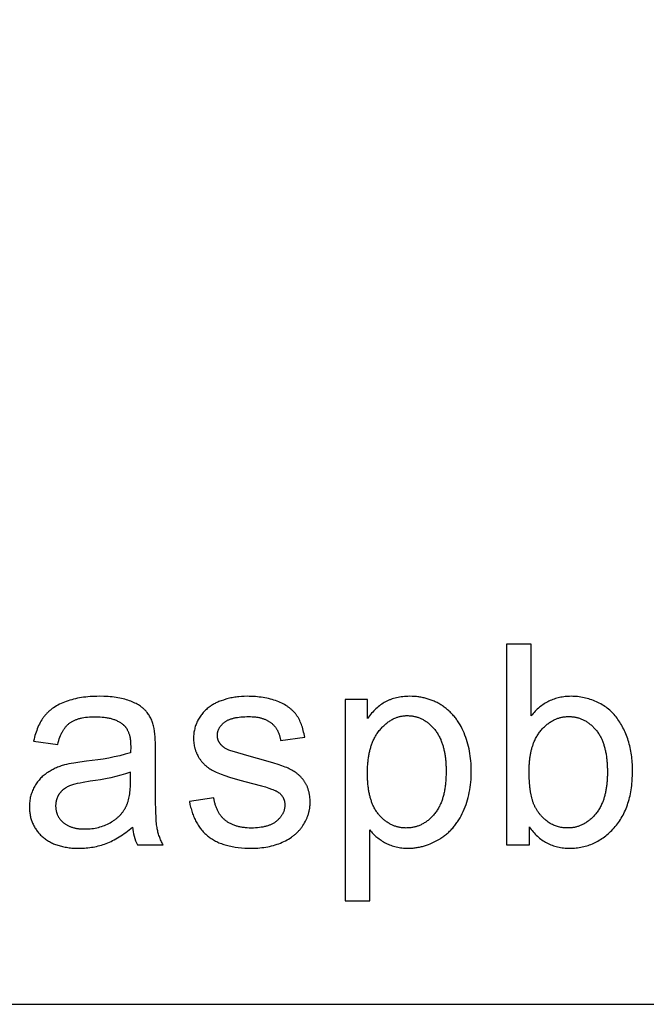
# Model space of a CAD drawing. Header units: millimetres. Extents: x 24 to 391, y -170 to 84.
# Tile 9 of 49: x 157 to 166, y -63 to -48. Entities that reach past the tile are written whole.
import ezdxf

# ---------------------------------------------------------------- set-up
doc = ezdxf.new("R2010")
doc.units = ezdxf.units.MM
doc.header["$MEASUREMENT"] = 0
doc.layers.add('丝印', color=250, linetype='Continuous')

msp = doc.modelspace()

# ---------------------------------------------------------------- linework, layer by layer
at = {"layer": '丝印'}
for points in [[(166.061, 2.254), (140.061, 2.254, 0.414214), (138.061, 0.254), (138.061, -60.991, 0.414214), (140.061, -62.991), (192.588, -62.991, 0.414214), (194.588, -60.991), (194.588, 0.254, 0.414214), (192.588, 2.254)], [(158.266, -60.341, 0.08971), (158.34, -60.609), (158.725, -60.609), (158.716, -60.593), (158.708, -60.577), (158.7, -60.562), (158.693, -60.546), (158.686, -60.53), (158.679, -60.514), (158.673, -60.497), (158.667, -60.481), (158.661, -60.465), (158.656, -60.448), (158.651, -60.432), (158.646, -60.415), (158.642, -60.399), (158.638, -60.382), (158.635, -60.365), (158.632, -60.348), (158.629, -60.329), (158.626, -60.308), (158.624, -60.284), (158.621, -60.256), (158.617, -60.193), (158.614, -60.117), (158.61, -59.931), (158.608, -59.698), (158.608, -59.207, 0.041077), (158.59, -58.867), (158.585, -58.849), (158.581, -58.83), (158.576, -58.812), (158.57, -58.795), (158.564, -58.778), (158.558, -58.761), (158.552, -58.745), (158.545, -58.729), (158.537, -58.713), (158.53, -58.698), (158.521, -58.684), (158.513, -58.67), (158.504, -58.656), (158.495, -58.642), (158.485, -58.629), (158.475, -58.617), (158.47, -58.61), (158.464, -58.604), (158.459, -58.598), (158.453, -58.592), (158.447, -58.586), (158.441, -58.581), (158.435, -58.575), (158.428, -58.569), (158.422, -58.563), (158.415, -58.558), (158.408, -58.552), (158.401, -58.547), (158.386, -58.536), (158.37, -58.526), (158.354, -58.516), (158.337, -58.506), (158.319, -58.496), (158.3, -58.487), (158.281, -58.478), (158.261, -58.469), (158.241, -58.46), (158.219, -58.452), (158.197, -58.444), (158.174, -58.437), (158.15, -58.43), (158.126, -58.423), (158.1, -58.417), (158.074, -58.412), (158.047, -58.407), (158.019, -58.403), (157.991, -58.399), (157.961, -58.396), (157.931, -58.393), (157.9, -58.391), (157.835, -58.387), (157.767, -58.386), (157.732, -58.387), (157.698, -58.388), (157.664, -58.389), (157.631, -58.391), (157.598, -58.394), (157.566, -58.397), (157.535, -58.401), (157.504, -58.406), (157.473, -58.411), (157.443, -58.416), (157.413, -58.423), (157.384, -58.43), (157.356, -58.437), (157.328, -58.445), (157.301, -58.454), (157.274, -58.463), (157.248, -58.473), (157.222, -58.483), (157.198, -58.494), (157.174, -58.506), (157.151, -58.518), (157.128, -58.53), (157.107, -58.543), (157.086, -58.556), (157.076, -58.563), (157.066, -58.57), (157.056, -58.577), (157.047, -58.585), (157.038, -58.592), (157.029, -58.6), (157.02, -58.607), (157.011, -58.615), (157.003, -58.623), (156.994, -58.631), (156.986, -58.639), (156.978, -58.648), (156.97, -58.656), (156.963, -58.665), (156.956, -58.673), (156.948, -58.682), (156.942, -58.691), (156.935, -58.7), (156.928, -58.71), (156.921, -58.719), (156.908, -58.739), (156.896, -58.759), (156.884, -58.78), (156.873, -58.801), (156.862, -58.824), (156.852, -58.847), (156.842, -58.87), (156.833, -58.895), (156.824, -58.92), (156.815, -58.946), (156.807, -58.972), (156.8, -58.999), (156.793, -59.027), (156.787, -59.056), (157.147, -59.105), (157.155, -59.076), (157.163, -59.049), (157.171, -59.023), (157.181, -58.998), (157.19, -58.974), (157.195, -58.962), (157.201, -58.951), (157.206, -58.94), (157.211, -58.929), (157.217, -58.919), (157.222, -58.909), (157.228, -58.899), (157.234, -58.889), (157.24, -58.88), (157.246, -58.87), (157.253, -58.862), (157.259, -58.853), (157.266, -58.845), (157.272, -58.837), (157.279, -58.829), (157.286, -58.821), (157.293, -58.814), (157.3, -58.807), (157.307, -58.801), (157.315, -58.794), (157.322, -58.788), (157.33, -58.782), (157.338, -58.777), (157.346, -58.771), (157.355, -58.766), (157.363, -58.761), (157.372, -58.756), (157.381, -58.751), (157.391, -58.747), (157.401, -58.743), (157.411, -58.738), (157.421, -58.734), (157.431, -58.731), (157.442, -58.727), (157.453, -58.723), (157.465, -58.72), (157.476, -58.717), (157.488, -58.714), (157.5, -58.711), (157.512, -58.709), (157.538, -58.704), (157.565, -58.7), (157.592, -58.697), (157.621, -58.695), (157.651, -58.693), (157.682, -58.692), (157.714, -58.691), (157.748, -58.692), (157.781, -58.693), (157.813, -58.696), (157.844, -58.699), (157.86, -58.701), (157.874, -58.704), (157.889, -58.706), (157.903, -58.709), (157.917, -58.712), (157.931, -58.715), (157.945, -58.719), (157.958, -58.723), (157.971, -58.727), (157.984, -58.731), (157.996, -58.735), (158.008, -58.74), (158.02, -58.745), (158.032, -58.75), (158.043, -58.756), (158.054, -58.762), (158.065, -58.768), (158.076, -58.774), (158.086, -58.78), (158.096, -58.787), (158.106, -58.794), (158.115, -58.801), (158.124, -58.808), (158.133, -58.816), (158.137, -58.819), (158.14, -58.822), (158.143, -58.825), (158.146, -58.828), (158.149, -58.831), (158.152, -58.835), (158.155, -58.838), (158.158, -58.841), (158.161, -58.845), (158.163, -58.848), (158.166, -58.852), (158.169, -58.855), (158.174, -58.863), (158.179, -58.871), (158.184, -58.878), (158.188, -58.887), (158.193, -58.895), (158.197, -58.904), (158.201, -58.913), (158.205, -58.922), (158.208, -58.932), (158.212, -58.942), (158.215, -58.952), (158.218, -58.962), (158.22, -58.972), (158.223, -58.983), (158.225, -58.994), (158.228, -59.006), (158.229, -59.017), (158.231, -59.029), (158.233, -59.041), (158.234, -59.054), (158.235, -59.066), (158.236, -59.079), (158.237, -59.106), (158.238, -59.133), (158.236, -59.23, -0.049802), (157.579, -59.356), (157.476, -59.37), (157.387, -59.384), (157.348, -59.39), (157.312, -59.397), (157.28, -59.405), (157.251, -59.412), (157.233, -59.417), (157.215, -59.422), (157.197, -59.428), (157.18, -59.435), (157.162, -59.441), (157.145, -59.448), (157.128, -59.455), (157.111, -59.462), (157.095, -59.47), (157.079, -59.478), (157.063, -59.486), (157.047, -59.495), (157.032, -59.504), (157.016, -59.513), (157.001, -59.523), (156.986, -59.532), (156.972, -59.543), (156.958, -59.553), (156.944, -59.564), (156.93, -59.576), (156.917, -59.587), (156.904, -59.6), (156.892, -59.612), (156.88, -59.625), (156.868, -59.639), (156.857, -59.653), (156.846, -59.667), (156.835, -59.681), (156.825, -59.697), (156.815, -59.712), (156.805, -59.728), (156.796, -59.744), (156.787, -59.761), (156.779, -59.778), (156.771, -59.795), (156.764, -59.812), (156.758, -59.829), (156.752, -59.847), (156.746, -59.865), (156.742, -59.883), (156.737, -59.901), (156.734, -59.92), (156.73, -59.939), (156.728, -59.958), (156.726, -59.977), (156.725, -59.996), (156.724, -60.016), (156.723, -60.036), (156.724, -60.053), (156.724, -60.069), (156.725, -60.086), (156.726, -60.102), (156.728, -60.118), (156.73, -60.134), (156.733, -60.15), (156.735, -60.166), (156.739, -60.181), (156.742, -60.196), (156.746, -60.211), (156.75, -60.226), (156.755, -60.241), (156.76, -60.255), (156.766, -60.27), (156.771, -60.284), (156.778, -60.298), (156.784, -60.311), (156.791, -60.325), (156.799, -60.338), (156.806, -60.351), (156.814, -60.364), (156.823, -60.377), (156.832, -60.389), (156.841, -60.402), (156.85, -60.414), (156.86, -60.426), (156.871, -60.438), (156.881, -60.449), (156.892, -60.461), (156.904, -60.472), (156.916, -60.483), (156.928, -60.494), (156.94, -60.504), (156.953, -60.514), (156.966, -60.524), (156.98, -60.533), (156.994, -60.542), (157.008, -60.551), (157.022, -60.559), (157.037, -60.568), (157.052, -60.575), (157.068, -60.583), (157.083, -60.59), (157.099, -60.596), (157.116, -60.603), (157.132, -60.609), (157.15, -60.614), (157.167, -60.619), (157.185, -60.624), (157.203, -60.629), (157.221, -60.633), (157.24, -60.637), (157.259, -60.641), (157.278, -60.644), (157.298, -60.647), (157.317, -60.65), (157.338, -60.652), (157.358, -60.654), (157.379, -60.655), (157.422, -60.657), (157.466, -60.658), (157.493, -60.658), (157.52, -60.657), (157.547, -60.655), (157.573, -60.653), (157.599, -60.651), (157.625, -60.648), (157.651, -60.644), (157.676, -60.64), (157.701, -60.635), (157.727, -60.63), (157.751, -60.624), (157.776, -60.618), (157.8, -60.611), (157.825, -60.603), (157.849, -60.595), (157.872, -60.586), (157.896, -60.577), (157.92, -60.567), (157.944, -60.556), (157.968, -60.544), (157.992, -60.532), (158.017, -60.518), (158.041, -60.504), (158.066, -60.489), (158.09, -60.473), (158.115, -60.457), (158.14, -60.439), (158.165, -60.421), (158.19, -60.402), (158.215, -60.383)], [(158.236, -59.518, -0.057313), (157.634, -59.657), (157.529, -59.674), (157.482, -59.683), (157.44, -59.692), (157.402, -59.701), (157.385, -59.706), (157.368, -59.711), (157.353, -59.716), (157.338, -59.721), (157.325, -59.726), (157.313, -59.731), (157.301, -59.736), (157.29, -59.742), (157.279, -59.748), (157.268, -59.754), (157.263, -59.757), (157.258, -59.76), (157.253, -59.764), (157.248, -59.767), (157.243, -59.77), (157.239, -59.774), (157.234, -59.778), (157.229, -59.781), (157.225, -59.785), (157.22, -59.789), (157.216, -59.793), (157.212, -59.797), (157.208, -59.801), (157.204, -59.805), (157.2, -59.809), (157.196, -59.814), (157.192, -59.818), (157.188, -59.822), (157.184, -59.827), (157.181, -59.832), (157.177, -59.836), (157.174, -59.841), (157.171, -59.846), (157.167, -59.851), (157.164, -59.856), (157.161, -59.861), (157.158, -59.866), (157.155, -59.871), (157.153, -59.876), (157.15, -59.881), (157.148, -59.886), (157.145, -59.891), (157.143, -59.896), (157.14, -59.902), (157.138, -59.907), (157.136, -59.912), (157.134, -59.917), (157.132, -59.923), (157.131, -59.928), (157.129, -59.934), (157.128, -59.939), (157.126, -59.945), (157.125, -59.95), (157.123, -59.956), (157.122, -59.962), (157.121, -59.967), (157.12, -59.973), (157.119, -59.979), (157.119, -59.984), (157.118, -59.99), (157.118, -59.996), (157.117, -60.002), (157.116, -60.014), (157.116, -60.026), (157.116, -60.035), (157.117, -60.044), (157.117, -60.053), (157.118, -60.062), (157.119, -60.07), (157.12, -60.079), (157.122, -60.088), (157.123, -60.096), (157.125, -60.105), (157.127, -60.113), (157.129, -60.121), (157.132, -60.129), (157.135, -60.137), (157.138, -60.145), (157.141, -60.153), (157.144, -60.161), (157.148, -60.168), (157.152, -60.176), (157.156, -60.183), (157.16, -60.191), (157.164, -60.198), (157.169, -60.205), (157.174, -60.212), (157.179, -60.219), (157.184, -60.226), (157.19, -60.233), (157.196, -60.239), (157.202, -60.246), (157.208, -60.252), (157.214, -60.259), (157.221, -60.265), (157.228, -60.271), (157.235, -60.277), (157.242, -60.283), (157.25, -60.289), (157.257, -60.294), (157.265, -60.299), (157.273, -60.305), (157.282, -60.309), (157.29, -60.314), (157.299, -60.319), (157.308, -60.323), (157.317, -60.327), (157.326, -60.331), (157.335, -60.335), (157.345, -60.338), (157.355, -60.342), (157.365, -60.345), (157.375, -60.348), (157.386, -60.351), (157.397, -60.353), (157.408, -60.356), (157.419, -60.358), (157.43, -60.36), (157.442, -60.362), (157.453, -60.363), (157.465, -60.365), (157.477, -60.366), (157.502, -60.368), (157.528, -60.369), (157.554, -60.369), (157.581, -60.369), (157.607, -60.368), (157.632, -60.366), (157.658, -60.364), (157.683, -60.36), (157.707, -60.356), (157.731, -60.352), (157.755, -60.346), (157.779, -60.34), (157.802, -60.333), (157.825, -60.325), (157.847, -60.317), (157.869, -60.308), (157.891, -60.298), (157.912, -60.288), (157.933, -60.276), (157.953, -60.264), (157.963, -60.258), (157.973, -60.252), (157.982, -60.245), (157.992, -60.239), (158.001, -60.232), (158.01, -60.225), (158.019, -60.218), (158.028, -60.211), (158.036, -60.204), (158.045, -60.197), (158.053, -60.189), (158.061, -60.182), (158.069, -60.174), (158.077, -60.166), (158.084, -60.158), (158.091, -60.15), (158.099, -60.142), (158.106, -60.133), (158.112, -60.125), (158.119, -60.116), (158.126, -60.107), (158.132, -60.098), (158.138, -60.089), (158.144, -60.08), (158.15, -60.07), (158.155, -60.061), (158.161, -60.051), (158.166, -60.041), (158.171, -60.032), (158.176, -60.021), (158.18, -60.014), (158.183, -60.005), (158.187, -59.997), (158.19, -59.988), (158.193, -59.98), (158.196, -59.97), (158.199, -59.961), (158.202, -59.952), (158.208, -59.932), (158.212, -59.911), (158.217, -59.89), (158.221, -59.867), (158.224, -59.843), (158.227, -59.819), (158.23, -59.794), (158.232, -59.767), (158.234, -59.74), (158.235, -59.712), (158.236, -59.653)]]:
    msp.add_lwpolyline(points, format="xyb", close=True, dxfattribs=at)
for points in [[(164.199, -60.609), (164.199, -60.337), (164.213, -60.356), (164.227, -60.376), (164.242, -60.394), (164.257, -60.412), (164.272, -60.429), (164.287, -60.446), (164.303, -60.462), (164.319, -60.477), (164.336, -60.492), (164.353, -60.506), (164.37, -60.52), (164.387, -60.532), (164.405, -60.545), (164.423, -60.556), (164.441, -60.567), (164.46, -60.578), (164.479, -60.587), (164.498, -60.596), (164.518, -60.605), (164.538, -60.613), (164.558, -60.62), (164.579, -60.627), (164.6, -60.632), (164.621, -60.638), (164.643, -60.643), (164.665, -60.647), (164.687, -60.65), (164.71, -60.653), (164.732, -60.655), (164.756, -60.657), (164.779, -60.658), (164.803, -60.658), (164.827, -60.658), (164.851, -60.657), (164.875, -60.655), (164.898, -60.653), (164.921, -60.65), (164.944, -60.647), (164.967, -60.643), (164.99, -60.639), (165.012, -60.634), (165.034, -60.628), (165.056, -60.622), (165.078, -60.615), (165.099, -60.608), (165.12, -60.6), (165.141, -60.591), (165.162, -60.582), (165.183, -60.572), (165.203, -60.561), (165.223, -60.55), (165.243, -60.539), (165.263, -60.527), (165.283, -60.514), (165.302, -60.5), (165.321, -60.486), (165.34, -60.472), (165.359, -60.457), (165.377, -60.441), (165.395, -60.424), (165.413, -60.407), (165.431, -60.39), (165.449, -60.372), (165.466, -60.353), (165.483, -60.334), (165.5, -60.314), (165.516, -60.294), (165.531, -60.273), (165.546, -60.252), (165.56, -60.23), (165.574, -60.207), (165.587, -60.185), (165.6, -60.161), (165.612, -60.138), (165.623, -60.113), (165.635, -60.089), (165.645, -60.063), (165.655, -60.038), (165.664, -60.011), (165.673, -59.985), (165.682, -59.957), (165.69, -59.93), (165.697, -59.901), (165.704, -59.873), (165.71, -59.844), (165.715, -59.814), (165.721, -59.784), (165.725, -59.753), (165.729, -59.722), (165.733, -59.69), (165.736, -59.658), (165.738, -59.625), (165.741, -59.558), (165.742, -59.489), (165.742, -59.46), (165.741, -59.431), (165.74, -59.402), (165.738, -59.374), (165.736, -59.345), (165.733, -59.317), (165.73, -59.289), (165.726, -59.261), (165.722, -59.234), (165.717, -59.206), (165.711, -59.179), (165.706, -59.153), (165.699, -59.126), (165.692, -59.1), (165.685, -59.073), (165.677, -59.047), (165.669, -59.022), (165.66, -58.997), (165.651, -58.972), (165.641, -58.948), (165.631, -58.924), (165.621, -58.901), (165.61, -58.878), (165.599, -58.856), (165.587, -58.834), (165.576, -58.813), (165.563, -58.792), (165.551, -58.771), (165.537, -58.751), (165.524, -58.732), (165.51, -58.713), (165.496, -58.694), (165.481, -58.676), (165.466, -58.659), (165.45, -58.642), (165.434, -58.625), (165.417, -58.609), (165.4, -58.594), (165.383, -58.579), (165.364, -58.564), (165.346, -58.551), (165.327, -58.537), (165.307, -58.524), (165.287, -58.512), (165.266, -58.5), (165.245, -58.488), (165.223, -58.478), (165.201, -58.467), (165.179, -58.457), (165.156, -58.448), (165.133, -58.44), (165.11, -58.432), (165.087, -58.425), (165.064, -58.418), (165.04, -58.412), (165.017, -58.407), (164.993, -58.402), (164.969, -58.398), (164.945, -58.394), (164.921, -58.391), (164.896, -58.389), (164.871, -58.388), (164.847, -58.387), (164.822, -58.386), (164.799, -58.387), (164.777, -58.388), (164.755, -58.389), (164.733, -58.391), (164.712, -58.394), (164.69, -58.397), (164.669, -58.4), (164.649, -58.405), (164.628, -58.41), (164.608, -58.415), (164.588, -58.421), (164.568, -58.428), (164.549, -58.435), (164.529, -58.442), (164.51, -58.451), (164.492, -58.46), (164.473, -58.469), (164.455, -58.479), (164.437, -58.49), (164.419, -58.501), (164.402, -58.512), (164.384, -58.525), (164.367, -58.538), (164.351, -58.551), (164.334, -58.565), (164.318, -58.58), (164.302, -58.595), (164.286, -58.61), (164.271, -58.627), (164.256, -58.644), (164.241, -58.661), (164.226, -58.679), (164.226, -57.609), (163.858, -57.609), (163.858, -60.609)], [(159.116, -59.96), (159.125, -60.003), (159.129, -60.023), (159.134, -60.044), (159.14, -60.064), (159.145, -60.084), (159.151, -60.103), (159.157, -60.122), (159.164, -60.141), (159.171, -60.16), (159.178, -60.178), (159.185, -60.196), (159.193, -60.213), (159.201, -60.23), (159.209, -60.247), (159.218, -60.263), (159.227, -60.28), (159.236, -60.295), (159.246, -60.311), (159.256, -60.326), (159.266, -60.341), (159.277, -60.355), (159.288, -60.369), (159.299, -60.383), (159.31, -60.397), (159.322, -60.41), (159.334, -60.423), (159.347, -60.435), (159.36, -60.447), (159.373, -60.459), (159.386, -60.471), (159.4, -60.482), (159.414, -60.493), (159.428, -60.503), (159.443, -60.513), (159.459, -60.523), (159.474, -60.533), (159.49, -60.542), (159.507, -60.55), (159.524, -60.559), (159.541, -60.567), (159.558, -60.575), (159.576, -60.582), (159.595, -60.589), (159.614, -60.596), (159.633, -60.602), (159.652, -60.608), (159.672, -60.614), (159.693, -60.619), (159.713, -60.624), (159.735, -60.629), (159.756, -60.633), (159.778, -60.637), (159.8, -60.641), (159.846, -60.647), (159.894, -60.652), (159.943, -60.655), (159.993, -60.657), (160.046, -60.658), (160.077, -60.658), (160.109, -60.657), (160.14, -60.655), (160.17, -60.652), (160.2, -60.649), (160.23, -60.645), (160.259, -60.641), (160.288, -60.636), (160.316, -60.63), (160.345, -60.623), (160.372, -60.616), (160.399, -60.608), (160.426, -60.599), (160.452, -60.59), (160.478, -60.58), (160.504, -60.569), (160.529, -60.557), (160.553, -60.545), (160.577, -60.533), (160.599, -60.52), (160.621, -60.506), (160.643, -60.492), (160.653, -60.484), (160.663, -60.477), (160.673, -60.469), (160.683, -60.461), (160.692, -60.454), (160.702, -60.445), (160.711, -60.437), (160.72, -60.429), (160.729, -60.42), (160.738, -60.412), (160.746, -60.403), (160.754, -60.394), (160.762, -60.385), (160.77, -60.376), (160.778, -60.366), (160.786, -60.357), (160.793, -60.347), (160.8, -60.337), (160.807, -60.327), (160.814, -60.317), (160.827, -60.297), (160.839, -60.276), (160.85, -60.255), (160.856, -60.245), (160.861, -60.234), (160.866, -60.224), (160.871, -60.213), (160.875, -60.203), (160.879, -60.192), (160.884, -60.181), (160.887, -60.171), (160.891, -60.16), (160.895, -60.149), (160.898, -60.138), (160.901, -60.127), (160.904, -60.116), (160.906, -60.105), (160.909, -60.094), (160.911, -60.083), (160.913, -60.072), (160.915, -60.061), (160.916, -60.05), (160.918, -60.039), (160.919, -60.027), (160.92, -60.016), (160.92, -60.005), (160.921, -59.993), (160.921, -59.982), (160.921, -59.97), (160.921, -59.947), (160.92, -59.924), (160.918, -59.902), (160.916, -59.88), (160.913, -59.859), (160.911, -59.848), (160.909, -59.838), (160.907, -59.827), (160.905, -59.817), (160.902, -59.807), (160.899, -59.797), (160.897, -59.788), (160.894, -59.778), (160.89, -59.768), (160.887, -59.759), (160.884, -59.75), (160.88, -59.74), (160.876, -59.731), (160.872, -59.722), (160.868, -59.714), (160.863, -59.705), (160.859, -59.696), (160.854, -59.688), (160.849, -59.68), (160.844, -59.671), (160.839, -59.663), (160.833, -59.655), (160.828, -59.647), (160.822, -59.64), (160.816, -59.632), (160.81, -59.624), (160.804, -59.617), (160.798, -59.61), (160.792, -59.603), (160.785, -59.596), (160.779, -59.589), (160.772, -59.582), (160.765, -59.575), (160.758, -59.569), (160.751, -59.562), (160.744, -59.556), (160.736, -59.549), (160.729, -59.543), (160.721, -59.537), (160.713, -59.532), (160.705, -59.526), (160.697, -59.52), (160.681, -59.509), (160.664, -59.499), (160.647, -59.489), (160.629, -59.479), (160.61, -59.47), (160.591, -59.462), (160.571, -59.453), (160.549, -59.445), (160.499, -59.426), (160.442, -59.407), (160.377, -59.386), (160.226, -59.341), (160.046, -59.291), (159.72, -59.197), (159.708, -59.192), (159.697, -59.187), (159.686, -59.181), (159.675, -59.176), (159.665, -59.17), (159.655, -59.165), (159.646, -59.159), (159.637, -59.153), (159.628, -59.147), (159.624, -59.143), (159.62, -59.14), (159.616, -59.137), (159.612, -59.134), (159.608, -59.13), (159.605, -59.127), (159.601, -59.124), (159.598, -59.12), (159.594, -59.117), (159.591, -59.113), (159.588, -59.11), (159.585, -59.106), (159.582, -59.102), (159.576, -59.095), (159.574, -59.091), (159.571, -59.088), (159.568, -59.084), (159.566, -59.08), (159.564, -59.077), (159.561, -59.073), (159.559, -59.069), (159.557, -59.065), (159.555, -59.061), (159.553, -59.057), (159.552, -59.054), (159.55, -59.05), (159.548, -59.046), (159.547, -59.042), (159.545, -59.038), (159.544, -59.034), (159.543, -59.03), (159.541, -59.025), (159.54, -59.021), (159.539, -59.017), (159.538, -59.013), (159.538, -59.009), (159.537, -59.005), (159.536, -59), (159.536, -58.996), (159.535, -58.992), (159.535, -58.987), (159.534, -58.983), (159.534, -58.979), (159.534, -58.974), (159.534, -58.97), (159.534, -58.963), (159.534, -58.956), (159.535, -58.949), (159.536, -58.942), (159.537, -58.935), (159.538, -58.928), (159.539, -58.922), (159.541, -58.915), (159.543, -58.909), (159.545, -58.902), (159.547, -58.896), (159.549, -58.889), (159.552, -58.883), (159.555, -58.877), (159.558, -58.87), (159.561, -58.864), (159.565, -58.858), (159.568, -58.852), (159.572, -58.846), (159.576, -58.84), (159.581, -58.834), (159.585, -58.828), (159.59, -58.823), (159.595, -58.817), (159.6, -58.811), (159.606, -58.806), (159.611, -58.8), (159.617, -58.795), (159.623, -58.789), (159.629, -58.784), (159.636, -58.778), (159.642, -58.773), (159.649, -58.768), (159.657, -58.763), (159.664, -58.758), (159.672, -58.754), (159.68, -58.749), (159.688, -58.745), (159.697, -58.74), (159.706, -58.736), (159.715, -58.733), (159.724, -58.729), (159.734, -58.725), (159.744, -58.722), (159.755, -58.719), (159.765, -58.716), (159.776, -58.713), (159.787, -58.71), (159.799, -58.708), (159.81, -58.705), (159.835, -58.701), (159.86, -58.697), (159.887, -58.695), (159.915, -58.692), (159.943, -58.691), (159.973, -58.69), (160.005, -58.689), (160.031, -58.69), (160.057, -58.691), (160.082, -58.693), (160.106, -58.695), (160.118, -58.697), (160.129, -58.698), (160.141, -58.7), (160.152, -58.703), (160.163, -58.705), (160.174, -58.707), (160.185, -58.71), (160.195, -58.713), (160.205, -58.716), (160.216, -58.719), (160.226, -58.722), (160.235, -58.726), (160.245, -58.73), (160.254, -58.734), (160.263, -58.738), (160.272, -58.742), (160.281, -58.747), (160.29, -58.751), (160.298, -58.756), (160.306, -58.761), (160.314, -58.767), (160.322, -58.772), (160.33, -58.778), (160.337, -58.783), (160.344, -58.789), (160.352, -58.795), (160.358, -58.802), (160.365, -58.808), (160.372, -58.815), (160.378, -58.821), (160.384, -58.828), (160.39, -58.835), (160.396, -58.842), (160.402, -58.849), (160.407, -58.857), (160.412, -58.864), (160.417, -58.872), (160.422, -58.88), (160.427, -58.888), (160.432, -58.896), (160.436, -58.904), (160.44, -58.913), (160.444, -58.921), (160.448, -58.93), (160.452, -58.939), (160.455, -58.948), (160.458, -58.957), (160.461, -58.966), (160.464, -58.975), (160.467, -58.985), (160.469, -58.995), (160.472, -59.005), (160.474, -59.015), (160.476, -59.025), (160.478, -59.035), (160.479, -59.045), (160.84, -58.996), (160.835, -58.97), (160.83, -58.945), (160.824, -58.92), (160.819, -58.896), (160.812, -58.873), (160.805, -58.85), (160.798, -58.828), (160.79, -58.807), (160.782, -58.786), (160.774, -58.766), (160.765, -58.747), (160.755, -58.728), (160.745, -58.71), (160.74, -58.701), (160.735, -58.692), (160.729, -58.684), (160.724, -58.676), (160.718, -58.668), (160.713, -58.66), (160.707, -58.652), (160.701, -58.644), (160.695, -58.636), (160.688, -58.629), (160.681, -58.622), (160.675, -58.614), (160.668, -58.607), (160.66, -58.6), (160.653, -58.593), (160.645, -58.586), (160.637, -58.579), (160.629, -58.573), (160.621, -58.566), (160.613, -58.559), (160.604, -58.553), (160.595, -58.547), (160.586, -58.541), (160.577, -58.535), (160.558, -58.523), (160.538, -58.511), (160.518, -58.5), (160.496, -58.49), (160.474, -58.479), (160.451, -58.47), (160.427, -58.46), (160.403, -58.451), (160.378, -58.443), (160.352, -58.435), (160.327, -58.428), (160.3, -58.421), (160.273, -58.415), (160.246, -58.41), (160.218, -58.405), (160.19, -58.401), (160.161, -58.397), (160.132, -58.394), (160.102, -58.391), (160.072, -58.389), (160.041, -58.388), (160.01, -58.387), (159.978, -58.386), (159.936, -58.387), (159.894, -58.389), (159.854, -58.393), (159.834, -58.395), (159.814, -58.397), (159.794, -58.4), (159.774, -58.404), (159.755, -58.407), (159.735, -58.411), (159.716, -58.415), (159.697, -58.42), (159.678, -58.425), (159.66, -58.43), (159.624, -58.442), (159.59, -58.454), (159.573, -58.46), (159.557, -58.466), (159.542, -58.473), (159.527, -58.479), (159.513, -58.486), (159.499, -58.493), (159.485, -58.5), (159.472, -58.507), (159.46, -58.515), (159.448, -58.522), (159.436, -58.53), (159.426, -58.538), (159.411, -58.548), (159.398, -58.559), (159.384, -58.57), (159.371, -58.581), (159.359, -58.593), (159.346, -58.605), (159.334, -58.618), (159.323, -58.63), (159.312, -58.643), (159.301, -58.657), (159.291, -58.67), (159.281, -58.684), (159.271, -58.699), (159.262, -58.713), (159.253, -58.728), (159.244, -58.744), (159.236, -58.759), (159.229, -58.775), (159.222, -58.791), (159.215, -58.807), (159.209, -58.823), (159.204, -58.839), (159.199, -58.856), (159.195, -58.873), (159.191, -58.89), (159.187, -58.907), (159.184, -58.924), (159.182, -58.941), (159.18, -58.959), (159.179, -58.977), (159.178, -58.995), (159.178, -59.013), (159.178, -59.032), (159.179, -59.052), (159.181, -59.071), (159.183, -59.091), (159.186, -59.11), (159.189, -59.128), (159.193, -59.147), (159.196, -59.156), (159.198, -59.165), (159.201, -59.174), (159.203, -59.183), (159.206, -59.192), (159.209, -59.201), (159.213, -59.21), (159.216, -59.219), (159.22, -59.228), (159.223, -59.237), (159.227, -59.245), (159.231, -59.254), (159.24, -59.271), (159.249, -59.288), (159.259, -59.304), (159.264, -59.312), (159.269, -59.32), (159.275, -59.328), (159.28, -59.336), (159.286, -59.344), (159.292, -59.352), (159.298, -59.359), (159.304, -59.367), (159.31, -59.374), (159.317, -59.381), (159.323, -59.388), (159.33, -59.395), (159.337, -59.402), (159.344, -59.409), (159.351, -59.415), (159.358, -59.422), (159.366, -59.428), (159.374, -59.435), (159.381, -59.441), (159.389, -59.447), (159.397, -59.453), (159.406, -59.459), (159.423, -59.47), (159.44, -59.481), (159.458, -59.491), (159.477, -59.501), (159.496, -59.511), (159.517, -59.52), (159.539, -59.53), (159.564, -59.54), (159.59, -59.55), (159.648, -59.571), (159.715, -59.593), (159.871, -59.638), (160.058, -59.688), (160.194, -59.724), (160.252, -59.741), (160.302, -59.757), (160.346, -59.772), (160.365, -59.779), (160.382, -59.787), (160.398, -59.793), (160.405, -59.797), (160.412, -59.8), (160.418, -59.803), (160.424, -59.807), (160.429, -59.81), (160.434, -59.813), (160.441, -59.817), (160.448, -59.822), (160.454, -59.827), (160.46, -59.831), (160.466, -59.836), (160.471, -59.841), (160.477, -59.847), (160.482, -59.852), (160.487, -59.857), (160.492, -59.863), (160.496, -59.868), (160.5, -59.874), (160.505, -59.88), (160.509, -59.886), (160.512, -59.892), (160.516, -59.898), (160.519, -59.904), (160.522, -59.91), (160.525, -59.917), (160.528, -59.923), (160.53, -59.93), (160.532, -59.936), (160.534, -59.943), (160.536, -59.95), (160.538, -59.957), (160.539, -59.964), (160.54, -59.971), (160.541, -59.979), (160.542, -59.986), (160.542, -59.994), (160.543, -60.001), (160.543, -60.009), (160.543, -60.018), (160.542, -60.026), (160.542, -60.035), (160.541, -60.043), (160.54, -60.052), (160.539, -60.06), (160.537, -60.068), (160.535, -60.077), (160.533, -60.085), (160.531, -60.093), (160.528, -60.101), (160.526, -60.109), (160.523, -60.116), (160.519, -60.124), (160.516, -60.132), (160.512, -60.139), (160.508, -60.147), (160.504, -60.154), (160.5, -60.162), (160.495, -60.169), (160.49, -60.176), (160.485, -60.184), (160.479, -60.191), (160.474, -60.198), (160.468, -60.205), (160.462, -60.212), (160.455, -60.219), (160.449, -60.225), (160.442, -60.232), (160.435, -60.239), (160.428, -60.245), (160.42, -60.252), (160.412, -60.258), (160.404, -60.264), (160.396, -60.27), (160.387, -60.276), (160.378, -60.281), (160.369, -60.287), (160.36, -60.292), (160.35, -60.297), (160.341, -60.302), (160.331, -60.306), (160.32, -60.311), (160.31, -60.315), (160.299, -60.319), (160.288, -60.322), (160.276, -60.326), (160.265, -60.329), (160.253, -60.332), (160.24, -60.335), (160.228, -60.338), (160.215, -60.341), (160.202, -60.343), (160.189, -60.345), (160.162, -60.349), (160.134, -60.351), (160.105, -60.353), (160.075, -60.355), (160.044, -60.355), (160.012, -60.355), (159.982, -60.353), (159.953, -60.351), (159.939, -60.349), (159.925, -60.348), (159.911, -60.346), (159.897, -60.344), (159.884, -60.341), (159.87, -60.339), (159.857, -60.336), (159.845, -60.333), (159.832, -60.329), (159.82, -60.326), (159.808, -60.322), (159.796, -60.318), (159.784, -60.314), (159.772, -60.309), (159.761, -60.305), (159.75, -60.3), (159.739, -60.295), (159.729, -60.289), (159.718, -60.284), (159.708, -60.278), (159.698, -60.272), (159.688, -60.266), (159.679, -60.259), (159.67, -60.253), (159.66, -60.246), (159.652, -60.238), (159.643, -60.231), (159.635, -60.223), (159.626, -60.216), (159.618, -60.208), (159.61, -60.199), (159.603, -60.191), (159.596, -60.182), (159.588, -60.174), (159.581, -60.165), (159.575, -60.156), (159.568, -60.146), (159.562, -60.137), (159.556, -60.127), (159.55, -60.117), (159.544, -60.107), (159.539, -60.096), (159.534, -60.086), (159.529, -60.075), (159.524, -60.064), (159.519, -60.053), (159.515, -60.041), (159.511, -60.03), (159.507, -60.018), (159.503, -60.006), (159.499, -59.994), (159.496, -59.981), (159.493, -59.969), (159.49, -59.956), (159.487, -59.943), (159.485, -59.93), (159.483, -59.916), (159.481, -59.903)], [(161.444, -61.442), (161.812, -61.442), (161.812, -60.384), (161.824, -60.398), (161.837, -60.413), (161.85, -60.427), (161.863, -60.44), (161.876, -60.454), (161.89, -60.467), (161.905, -60.48), (161.92, -60.492), (161.935, -60.504), (161.951, -60.516), (161.967, -60.528), (161.983, -60.539), (162, -60.55), (162.017, -60.56), (162.035, -60.57), (162.053, -60.58), (162.071, -60.59), (162.09, -60.598), (162.109, -60.607), (162.128, -60.614), (162.148, -60.621), (162.168, -60.628), (162.188, -60.633), (162.209, -60.638), (162.23, -60.643), (162.251, -60.647), (162.272, -60.65), (162.294, -60.653), (162.316, -60.655), (162.338, -60.657), (162.361, -60.658), (162.383, -60.658), (162.399, -60.658), (162.415, -60.657), (162.43, -60.657), (162.446, -60.656), (162.462, -60.654), (162.477, -60.653), (162.492, -60.651), (162.508, -60.649), (162.523, -60.647), (162.538, -60.644), (162.554, -60.641), (162.569, -60.638), (162.584, -60.634), (162.599, -60.631), (162.614, -60.627), (162.629, -60.622), (162.644, -60.618), (162.659, -60.613), (162.674, -60.608), (162.689, -60.602), (162.718, -60.591), (162.748, -60.578), (162.777, -60.564), (162.806, -60.549), (162.835, -60.533), (162.863, -60.516), (162.877, -60.507), (162.891, -60.497), (162.905, -60.488), (162.919, -60.478), (162.932, -60.468), (162.945, -60.458), (162.958, -60.447), (162.971, -60.437), (162.983, -60.426), (162.995, -60.415), (163.007, -60.403), (163.019, -60.391), (163.031, -60.38), (163.042, -60.367), (163.053, -60.355), (163.064, -60.342), (163.075, -60.329), (163.086, -60.316), (163.096, -60.303), (163.106, -60.289), (163.116, -60.275), (163.126, -60.261), (163.135, -60.247), (163.145, -60.232), (163.154, -60.217), (163.162, -60.202), (163.18, -60.171), (163.196, -60.139), (163.211, -60.106), (163.226, -60.073), (163.239, -60.039), (163.252, -60.004), (163.264, -59.969), (163.274, -59.933), (163.284, -59.897), (163.293, -59.86), (163.301, -59.823), (163.308, -59.785), (163.314, -59.747), (163.319, -59.708), (163.323, -59.668), (163.327, -59.629), (163.329, -59.588), (163.33, -59.547), (163.331, -59.506), (163.33, -59.467), (163.329, -59.429), (163.327, -59.391), (163.324, -59.353), (163.32, -59.316), (163.316, -59.28), (163.31, -59.243), (163.304, -59.207), (163.297, -59.172), (163.289, -59.137), (163.28, -59.102), (163.27, -59.067), (163.259, -59.033), (163.248, -59), (163.236, -58.967), (163.222, -58.934), (163.208, -58.902), (163.194, -58.87), (163.178, -58.84), (163.162, -58.811), (163.153, -58.796), (163.144, -58.782), (163.136, -58.768), (163.126, -58.755), (163.117, -58.741), (163.108, -58.728), (163.098, -58.715), (163.088, -58.702), (163.078, -58.69), (163.067, -58.678), (163.057, -58.665), (163.046, -58.654), (163.035, -58.642), (163.024, -58.631), (163.013, -58.62), (163.001, -58.609), (162.989, -58.598), (162.977, -58.588), (162.965, -58.577), (162.953, -58.567), (162.94, -58.558), (162.927, -58.548), (162.914, -58.539), (162.901, -58.53), (162.888, -58.521), (162.874, -58.512), (162.861, -58.504), (162.847, -58.496), (162.833, -58.488), (162.819, -58.481), (162.805, -58.474), (162.791, -58.467), (162.776, -58.46), (162.762, -58.454), (162.747, -58.448), (162.732, -58.442), (162.717, -58.437), (162.702, -58.432), (162.687, -58.427), (162.672, -58.422), (162.657, -58.418), (162.641, -58.414), (162.625, -58.41), (162.61, -58.407), (162.594, -58.403), (162.578, -58.4), (162.561, -58.398), (162.545, -58.395), (162.529, -58.393), (162.512, -58.391), (162.479, -58.389), (162.445, -58.387), (162.41, -58.386), (162.384, -58.387), (162.358, -58.388), (162.332, -58.389), (162.308, -58.392), (162.283, -58.395), (162.259, -58.398), (162.236, -58.402), (162.213, -58.407), (162.191, -58.413), (162.169, -58.419), (162.147, -58.426), (162.137, -58.429), (162.126, -58.433), (162.116, -58.437), (162.106, -58.441), (162.096, -58.445), (162.086, -58.45), (162.076, -58.454), (162.067, -58.459), (162.057, -58.464), (162.048, -58.469), (162.029, -58.48), (162.011, -58.491), (161.993, -58.503), (161.975, -58.516), (161.957, -58.529), (161.94, -58.543), (161.923, -58.558), (161.906, -58.573), (161.889, -58.589), (161.873, -58.605), (161.857, -58.622), (161.841, -58.64), (161.825, -58.659), (161.81, -58.678), (161.795, -58.698), (161.78, -58.718), (161.78, -58.436), (161.444, -58.436)]]:
    msp.add_lwpolyline(points, close=True, dxfattribs=at)
for points in [[(161.778, -59.534), (161.778, -59.954), (161.948, -60.154), (162.117, -60.355), (162.359, -60.355), (162.604, -60.355), (162.779, -60.147), (162.954, -59.94), (162.954, -59.504), (162.954, -59.088), (162.783, -58.882), (162.613, -58.675), (162.375, -58.675), (162.14, -58.675), (161.959, -58.895), (161.778, -59.115), (161.778, -59.534)], [(164.195, -59.506), (164.195, -59.897), (164.302, -60.071), (164.476, -60.355), (164.772, -60.355), (165.014, -60.355), (165.19, -60.145), (165.366, -59.936), (165.366, -59.52), (165.366, -59.094), (165.197, -58.892), (165.028, -58.689), (164.789, -58.689), (164.547, -58.689), (164.371, -58.899), (164.195, -59.109), (164.195, -59.506)]]:
    msp.add_open_spline(points, degree=2, knots=[0, 0, 0, 1, 1, 2, 2, 3, 3, 4, 4, 5, 5, 6, 6, 7, 7, 8, 8, 8], dxfattribs=at)

doc.saveas('drawing.dxf')
